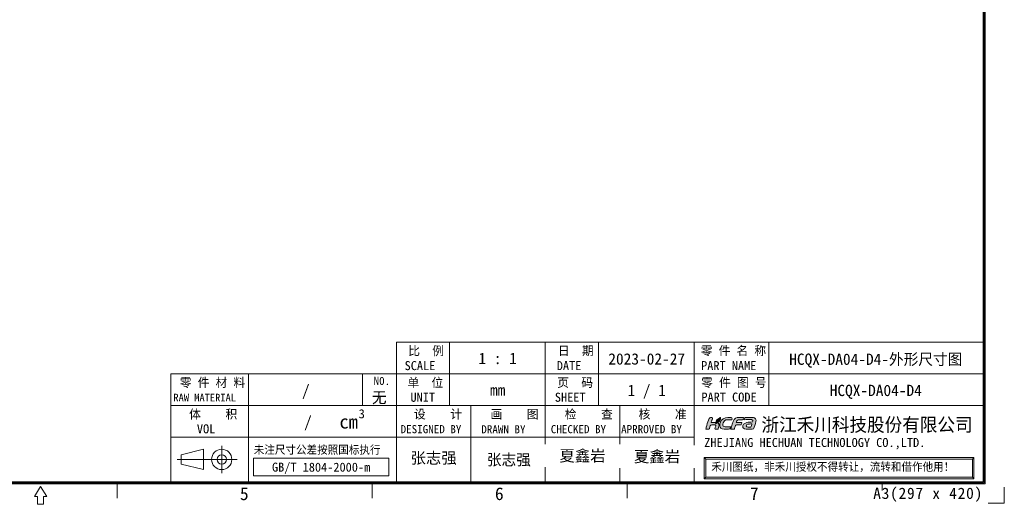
# Model space of a CAD drawing. Header units: millimetres. Extents: x 0 to 427, y 0 to 299.
# Tile 24 of 29: x 209 to 427, y 0 to 107. Entities that reach past the tile are written whole.
import ezdxf
from ezdxf.enums import TextEntityAlignment as Align

# ---------------------------------------------------------------- set-up
doc = ezdxf.new("R2010")
doc.units = ezdxf.units.MM
doc.header["$LTSCALE"] = 23.1
doc.header["$MEASUREMENT"] = 0
doc.layers.get('0').update_dxf_attribs({"lineweight": 18})
for name, color, linetype, lineweight in [('粗实线', 7, 'Continuous', 30), ('细实线层', 7, 'Continuous', 18), ('限高区域④', 3, 'Continuous', 18), ('限高区域⑤', 4, 'Continuous', 18)]:
    doc.layers.add(name, color=color, linetype=linetype, lineweight=lineweight)
doc.styles.add('鸿蒙CAD', font='txt')

# ---------------------------------------------------------------- blocks, each defined once
blk = doc.blocks.new('hcfa')
at = {"layer": '限高区域⑤'}
h = blk.add_hatch(color=164, dxfattribs=at)
edge = h.paths.add_edge_path(flags=0)
edge.add_spline(control_points=[(7.07, 2.36), (6.56, 2.36), (5.94, 2.45), (5.68, 1.95)], knot_values=[0, 0, 0, 0, 1.537659, 1.537659, 1.537659, 1.537659], weights=[1, 1, 1, 1], degree=3, periodic=0)
edge.add_spline(control_points=[(5.68, 1.95), (5.5, 1.6), (5.1, 0.37), (5.04, 0.05)], knot_values=[0, 0, 0, 0, 2.013709, 2.013709, 2.013709, 2.013709], weights=[1, 1, 1, 1], degree=3, periodic=0)
edge.add_line((5.04, 0.05), (5.05, 0))
edge.add_line((5.05, 0), (5.11, -0.03))
edge.add_line((5.11, -0.03), (5.37, -0.03))
edge.add_line((5.37, -0.03), (5.64, -0.03))
edge.add_spline(control_points=[(5.64, -0.03), (5.76, -0.03), (5.74, 0.02), (5.79, 0.22)], knot_values=[0, 0, 0, 0, 0.325713, 0.325713, 0.325713, 0.325713], weights=[1, 1, 1, 1], degree=3, periodic=0)
edge.add_spline(control_points=[(5.79, 0.22), (5.83, 0.33), (5.92, 0.77), (6.02, 0.82)], knot_values=[0, 0, 0, 0, 0.649887, 0.649887, 0.649887, 0.649887], weights=[1, 1, 1, 1], degree=3, periodic=0)
edge.add_spline(control_points=[(6.02, 0.82), (6.12, 0.94), (6.84, 0.81), (7.05, 0.86)], knot_values=[0, 0, 0, 0, 1.042012, 1.042012, 1.042012, 1.042012], weights=[1, 1, 1, 1], degree=3, periodic=0)
edge.add_spline(control_points=[(7.05, 0.86), (7.09, 0.87), (7.11, 0.89), (7.12, 0.92)], knot_values=[0, 0, 0, 0, 0.09894, 0.09894, 0.09894, 0.09894], weights=[1, 1, 1, 1], degree=3, periodic=0)
edge.add_spline(control_points=[(7.12, 0.92), (7.14, 0.97), (7.21, 1.14), (7.21, 1.2)], knot_values=[0, 0, 0, 0, 0.29547, 0.29547, 0.29547, 0.29547], weights=[1, 1, 1, 1], degree=3, periodic=0)
edge.add_spline(control_points=[(7.21, 1.2), (7.21, 1.24), (7.23, 1.29), (7.18, 1.3)], knot_values=[0, 0, 0, 0, 0.12492, 0.12492, 0.12492, 0.12492], weights=[1, 1, 1, 1], degree=3, periodic=0)
edge.add_spline(control_points=[(7.18, 1.3), (6.84, 1.38), (6.46, 1.35), (6.12, 1.32)], knot_values=[0, 0, 0, 0, 1.062134, 1.062134, 1.062134, 1.062134], weights=[1, 1, 1, 1], degree=3, periodic=0)
edge.add_spline(control_points=[(6.12, 1.32), (6.12, 1.37), (6.16, 1.49), (6.17, 1.54)], knot_values=[0, 0, 0, 0, 0.222512, 0.222512, 0.222512, 0.222512], weights=[1, 1, 1, 1], degree=3, periodic=0)
edge.add_line((6.17, 1.54), (6.24, 1.68))
edge.add_line((6.24, 1.68), (6.36, 1.79))
edge.add_line((6.36, 1.79), (6.51, 1.84))
edge.add_line((6.51, 1.84), (6.7, 1.86))
edge.add_line((6.7, 1.86), (6.94, 1.86))
edge.add_line((6.94, 1.86), (7.19, 1.86))
edge.add_spline(control_points=[(7.19, 1.86), (7.31, 1.86), (7.45, 1.84), (7.48, 1.91)], knot_values=[0, 0, 0, 0, 0.307412, 0.307412, 0.307412, 0.307412], weights=[1, 1, 1, 1], degree=3, periodic=0)
edge.add_spline(control_points=[(7.48, 1.91), (7.5, 1.96), (7.57, 2.13), (7.57, 2.19)], knot_values=[0, 0, 0, 0, 0.295458, 0.295458, 0.295458, 0.295458], weights=[1, 1, 1, 1], degree=3, periodic=0)
edge.add_spline(control_points=[(7.57, 2.19), (7.57, 2.25), (7.56, 2.29), (7.49, 2.32)], knot_values=[0, 0, 0, 0, 0.162305, 0.162305, 0.162305, 0.162305], weights=[1, 1, 1, 1], degree=3, periodic=0)
edge.add_spline(control_points=[(7.49, 2.32), (7.38, 2.36), (7.17, 2.36), (7.07, 2.36)], knot_values=[0, 0, 0, 0, 0.4222, 0.4222, 0.4222, 0.4222], weights=[1, 1, 1, 1], degree=3, periodic=0)
edge = h.paths.add_edge_path(flags=0)
edge.add_spline(control_points=[(3.72, 1.65), (4.08, 2.02), (4.83, 1.84), (5.23, 1.86)], knot_values=[0, 0, 0, 0, 1.564995, 1.564995, 1.564995, 1.564995], weights=[1, 1, 1, 1], degree=3, periodic=0)
edge.add_spline(control_points=[(5.23, 1.86), (5.27, 1.86), (5.31, 2.17), (5.2, 2.29)], knot_values=[0, 0, 0, 0, 0.452649, 0.452649, 0.452649, 0.452649], weights=[1, 1, 1, 1], degree=3, periodic=0)
edge.add_spline(control_points=[(5.2, 2.29), (5.15, 2.34), (5.05, 2.36), (4.95, 2.37)], knot_values=[0, 0, 0, 0, 0.26521, 0.26521, 0.26521, 0.26521], weights=[1, 1, 1, 1], degree=3, periodic=0)
edge.add_spline(control_points=[(4.95, 2.37), (4.27, 2.4), (3.51, 2.36), (3.08, 1.72)], knot_values=[0, 0, 0, 0, 2.081034, 2.081034, 2.081034, 2.081034], weights=[1, 1, 1, 1], degree=3, periodic=0)
edge.add_spline(control_points=[(3.08, 1.72), (2.87, 1.41), (2.66, 0.72), (2.88, 0.37)], knot_values=[0, 0, 0, 0, 1.416581, 1.416581, 1.416581, 1.416581], weights=[1, 1, 1, 1], degree=3, periodic=0)
edge.add_spline(control_points=[(2.88, 0.37), (2.95, 0.26), (3.06, 0.13), (3.25, 0.08)], knot_values=[0, 0, 0, 0, 0.485963, 0.485963, 0.485963, 0.485963], weights=[1, 1, 1, 1], degree=3, periodic=0)
edge.add_spline(control_points=[(3.25, 0.08), (3.71, -0.04), (4.59, -0.06), (4.85, 0.08)], knot_values=[0, 0, 0, 0, 1.622869, 1.622869, 1.622869, 1.622869], weights=[1, 1, 1, 1], degree=3, periodic=0)
edge.add_spline(control_points=[(4.85, 0.08), (4.96, 0.13), (5.03, 0.39), (5, 0.47)], knot_values=[0, 0, 0, 0, 0.439849, 0.439849, 0.439849, 0.439849], weights=[1, 1, 1, 1], degree=3, periodic=0)
edge.add_spline(control_points=[(5, 0.47), (4.99, 0.51), (4.61, 0.46), (4.52, 0.46)], knot_values=[0, 0, 0, 0, 0.489965, 0.489965, 0.489965, 0.489965], weights=[1, 1, 1, 1], degree=3, periodic=0)
edge.add_spline(control_points=[(4.52, 0.46), (4.29, 0.45), (3.89, 0.42), (3.69, 0.5)], knot_values=[0, 0, 0, 0, 0.834259, 0.834259, 0.834259, 0.834259], weights=[1, 1, 1, 1], degree=3, periodic=0)
edge.add_spline(control_points=[(3.69, 0.5), (3.51, 0.58), (3.39, 0.62), (3.39, 0.8)], knot_values=[0, 0, 0, 0, 0.459489, 0.459489, 0.459489, 0.459489], weights=[1, 1, 1, 1], degree=3, periodic=0)
edge.add_spline(control_points=[(3.39, 0.8), (3.39, 1.04), (3.54, 1.47), (3.72, 1.65)], knot_values=[0, 0, 0, 0, 0.925524, 0.925524, 0.925524, 0.925524], weights=[1, 1, 1, 1], degree=3, periodic=0)
edge = h.paths.add_edge_path(flags=0)
edge.add_spline(control_points=[(1.07, 1.31), (1.08, 1.43), (1.2, 1.78), (1.24, 1.9)], knot_values=[0, 0, 0, 0, 0.611736, 0.611736, 0.611736, 0.611736], weights=[1, 1, 1, 1], degree=3, periodic=0)
edge.add_spline(control_points=[(1.24, 1.9), (1.26, 1.97), (1.36, 2.23), (1.36, 2.28)], knot_values=[0, 0, 0, 0, 0.393712, 0.393712, 0.393712, 0.393712], weights=[1, 1, 1, 1], degree=3, periodic=0)
edge.add_spline(control_points=[(1.36, 2.28), (1.36, 2.39), (1.07, 2.39), (0.92, 2.35)], knot_values=[0, 0, 0, 0, 0.475712, 0.475712, 0.475712, 0.475712], weights=[1, 1, 1, 1], degree=3, periodic=0)
edge.add_spline(control_points=[(0.92, 2.35), (0.83, 2.31), (0.74, 2.24), (0.68, 2.17)], knot_values=[0, 0, 0, 0, 0.3056, 0.3056, 0.3056, 0.3056], weights=[1, 1, 1, 1], degree=3, periodic=0)
edge.add_spline(control_points=[(0.68, 2.17), (0.61, 2.08), (0.53, 1.93), (0.5, 1.82)], knot_values=[0, 0, 0, 0, 0.395977, 0.395977, 0.395977, 0.395977], weights=[1, 1, 1, 1], degree=3, periodic=0)
edge.add_spline(control_points=[(0.5, 1.82), (0.35, 1.34), (0.22, 0.86), (0.09, 0.38)], knot_values=[0, 0, 0, 0, 1.492002, 1.492002, 1.492002, 1.492002], weights=[1, 1, 1, 1], degree=3, periodic=0)
edge.add_spline(control_points=[(0.09, 0.38), (0.07, 0.32), (-0.01, 0.1), (-0.01, 0.05)], knot_values=[0, 0, 0, 0, 0.349975, 0.349975, 0.349975, 0.349975], weights=[1, 1, 1, 1], degree=3, periodic=0)
edge.add_line((-0.01, 0.05), (0, 0))
edge.add_line((0, 0), (0.06, -0.03))
edge.add_line((0.06, -0.03), (0.32, -0.03))
edge.add_line((0.32, -0.03), (0.59, -0.03))
edge.add_line((0.59, -0.03), (0.66, -0.01))
edge.add_line((0.66, -0.01), (0.7, 0.05))
edge.add_line((0.7, 0.05), (0.75, 0.22))
edge.add_line((0.75, 0.22), (0.82, 0.46))
edge.add_line((0.82, 0.46), (0.89, 0.69))
edge.add_spline(control_points=[(0.89, 0.69), (0.91, 0.76), (0.93, 0.77), (0.99, 0.8)], knot_values=[0, 0, 0, 0, 0.153682, 0.153682, 0.153682, 0.153682], weights=[1, 1, 1, 1], degree=3, periodic=0)
edge.add_spline(control_points=[(0.99, 0.8), (1.12, 0.86), (1.89, 0.9), (1.97, 0.81)], knot_values=[0, 0, 0, 0, 0.989394, 0.989394, 0.989394, 0.989394], weights=[1, 1, 1, 1], degree=3, periodic=0)
edge.add_spline(control_points=[(1.97, 0.81), (2.06, 0.7), (1.94, 0.45), (1.89, 0.3)], knot_values=[0, 0, 0, 0, 0.534984, 0.534984, 0.534984, 0.534984], weights=[1, 1, 1, 1], degree=3, periodic=0)
edge.add_line((1.89, 0.3), (1.83, 0.1))
edge.add_line((1.83, 0.1), (1.83, 0.01))
edge.add_line((1.83, 0.01), (1.86, -0.02))
edge.add_line((1.86, -0.02), (1.9, -0.03))
edge.add_line((1.9, -0.03), (2.14, -0.03))
edge.add_line((2.14, -0.03), (2.39, -0.03))
edge.add_spline(control_points=[(2.39, -0.03), (2.47, -0.03), (2.66, 0.65), (2.66, 0.77)], knot_values=[0, 0, 0, 0, 0.854359, 0.854359, 0.854359, 0.854359], weights=[1, 1, 1, 1], degree=3, periodic=0)
edge.add_spline(control_points=[(2.66, 0.77), (2.66, 0.98), (2.57, 1.1), (2.45, 1.19)], knot_values=[0, 0, 0, 0, 0.485363, 0.485363, 0.485363, 0.485363], weights=[1, 1, 1, 1], degree=3, periodic=0)
edge.add_spline(control_points=[(2.45, 1.19), (2.4, 1.22), (2.34, 1.25), (2.28, 1.27)], knot_values=[0, 0, 0, 0, 0.194624, 0.194624, 0.194624, 0.194624], weights=[1, 1, 1, 1], degree=3, periodic=0)
edge.add_spline(control_points=[(2.28, 1.27), (2.25, 1.27), (2.22, 1.27), (2.19, 1.26)], knot_values=[0, 0, 0, 0, 0.08842, 0.08842, 0.08842, 0.08842], weights=[1, 1, 1, 1], degree=3, periodic=0)
edge.add_spline(control_points=[(2.19, 1.26), (2.15, 1.09), (2.21, 1.14), (2.01, 1.05)], knot_values=[0, 0, 0, 0, 0.30703, 0.30703, 0.30703, 0.30703], weights=[1, 1, 1, 1], degree=3, periodic=0)
edge.add_spline(control_points=[(2.01, 1.05), (1.98, 1.04), (2, 1.04), (1.96, 1.03)], knot_values=[0, 0, 0, 0, 0.060036, 0.060036, 0.060036, 0.060036], weights=[1, 1, 1, 1], degree=3, periodic=0)
edge.add_spline(control_points=[(1.96, 1.03), (1.96, 1.1), (1.99, 1.22), (2.03, 1.33)], knot_values=[0, 0, 0, 0, 0.30846, 0.30846, 0.30846, 0.30846], weights=[1, 1, 1, 1], degree=3, periodic=0)
edge.add_spline(control_points=[(2.03, 1.33), (1.71, 1.37), (1.35, 1.32), (1.07, 1.31)], knot_values=[0, 0, 0, 0, 0.957715, 0.957715, 0.957715, 0.957715], weights=[1, 1, 1, 1], degree=3, periodic=0)
edge = h.paths.add_edge_path(flags=0)
edge.add_spline(control_points=[(9.76, 0.39), (9.93, 0.81), (10.07, 1.5), (10.1, 1.82)], knot_values=[0, 0, 0, 0, 1.476866, 1.476866, 1.476866, 1.476866], weights=[1, 1, 1, 1], degree=3, periodic=0)
edge.add_spline(control_points=[(10.1, 1.82), (10.09, 1.99), (10.01, 2.14), (9.78, 2.25)], knot_values=[0, 0, 0, 0, 0.565204, 0.565204, 0.565204, 0.565204], weights=[1, 1, 1, 1], degree=3, periodic=0)
edge.add_spline(control_points=[(9.78, 2.25), (9.53, 2.38), (9.13, 2.37), (8.82, 2.37)], knot_values=[0, 0, 0, 0, 0.980073, 0.980073, 0.980073, 0.980073], weights=[1, 1, 1, 1], degree=3, periodic=0)
edge.add_spline(control_points=[(8.82, 2.37), (8.55, 2.37), (8.28, 2.37), (8.04, 2.34)], knot_values=[0, 0, 0, 0, 0.776225, 0.776225, 0.776225, 0.776225], weights=[1, 1, 1, 1], degree=3, periodic=0)
edge.add_spline(control_points=[(8.04, 2.34), (7.98, 2.33), (7.9, 2.32), (7.86, 2.29)], knot_values=[0, 0, 0, 0, 0.194586, 0.194586, 0.194586, 0.194586], weights=[1, 1, 1, 1], degree=3, periodic=0)
edge.add_spline(control_points=[(7.86, 2.29), (7.79, 2.25), (7.73, 2), (7.71, 1.93)], knot_values=[0, 0, 0, 0, 0.401562, 0.401562, 0.401562, 0.401562], weights=[1, 1, 1, 1], degree=3, periodic=0)
edge.add_spline(control_points=[(7.71, 1.93), (7.7, 1.89), (7.68, 1.86), (7.72, 1.86)], knot_values=[0, 0, 0, 0, 0.087937, 0.087937, 0.087937, 0.087937], weights=[1, 1, 1, 1], degree=3, periodic=0)
edge.add_spline(control_points=[(7.72, 1.86), (8.06, 1.9), (9.44, 2.11), (9.44, 1.71)], knot_values=[0, 0, 0, 0, 1.829051, 1.829051, 1.829051, 1.829051], weights=[1, 1, 1, 1], degree=3, periodic=0)
edge.add_spline(control_points=[(9.44, 1.71), (9.44, 1.65), (9.43, 1.5), (9.4, 1.48)], knot_values=[0, 0, 0, 0, 0.229888, 0.229888, 0.229888, 0.229888], weights=[1, 1, 1, 1], degree=3, periodic=0)
edge.add_spline(control_points=[(9.4, 1.48), (9.39, 1.47), (9.38, 1.47), (9.36, 1.47)], knot_values=[0, 0, 0, 0, 0.043267, 0.043267, 0.043267, 0.043267], weights=[1, 1, 1, 1], degree=3, periodic=0)
edge.add_spline(control_points=[(9.36, 1.47), (8.99, 1.39), (8.61, 1.41), (8.23, 1.31)], knot_values=[0, 0, 0, 0, 1.144446, 1.144446, 1.144446, 1.144446], weights=[1, 1, 1, 1], degree=3, periodic=0)
edge.add_spline(control_points=[(8.23, 1.31), (8.05, 1.26), (7.85, 1.18), (7.71, 1.07)], knot_values=[0, 0, 0, 0, 0.580179, 0.580179, 0.580179, 0.580179], weights=[1, 1, 1, 1], degree=3, periodic=0)
edge.add_spline(control_points=[(7.71, 1.07), (7.64, 1.01), (7.57, 0.94), (7.52, 0.87)], knot_values=[0, 0, 0, 0, 0.273949, 0.273949, 0.273949, 0.273949], weights=[1, 1, 1, 1], degree=3, periodic=0)
edge.add_spline(control_points=[(7.52, 0.87), (7.44, 0.72), (7.38, 0.48), (7.47, 0.32)], knot_values=[0, 0, 0, 0, 0.568587, 0.568587, 0.568587, 0.568587], weights=[1, 1, 1, 1], degree=3, periodic=0)
edge.add_spline(control_points=[(7.47, 0.32), (7.5, 0.28), (7.53, 0.24), (7.57, 0.21)], knot_values=[0, 0, 0, 0, 0.150189, 0.150189, 0.150189, 0.150189], weights=[1, 1, 1, 1], degree=3, periodic=0)
edge.add_spline(control_points=[(7.57, 0.21), (7.78, -0.01), (8.48, -0.04), (8.78, -0.02)], knot_values=[0, 0, 0, 0, 1.257613, 1.257613, 1.257613, 1.257613], weights=[1, 1, 1, 1], degree=3, periodic=0)
edge.add_spline(control_points=[(8.78, -0.02), (8.82, -0.02), (8.85, -0.02), (8.96, -0.01)], knot_values=[0, 0, 0, 0, 0.175069, 0.175069, 0.175069, 0.175069], weights=[1, 1, 1, 1], degree=3, periodic=0)
edge.add_spline(control_points=[(8.96, -0.01), (8.96, -0.01), (8.95, -0.04), (8.95, -0.04)], knot_values=[0, 0, 0, 0, 0.027876, 0.027876, 0.027876, 0.027876], weights=[1, 1, 1, 1], degree=3, periodic=0)
edge.add_spline(control_points=[(8.95, -0.04), (8.95, -0.04), (8.95, -0.04), (8.96, -0.04)], knot_values=[0, 0, 0, 0, 0.003955, 0.003955, 0.003955, 0.003955], weights=[1, 1, 1, 1], degree=3, periodic=0)
edge.add_spline(control_points=[(8.96, -0.04), (9.17, -0.04), (9.51, -0.01), (9.57, 0.04)], knot_values=[0, 0, 0, 0, 0.620186, 0.620186, 0.620186, 0.620186], weights=[1, 1, 1, 1], degree=3, periodic=0)
edge.add_spline(control_points=[(9.57, 0.04), (9.64, 0.1), (9.72, 0.29), (9.76, 0.39)], knot_values=[0, 0, 0, 0, 0.400766, 0.400766, 0.400766, 0.400766], weights=[1, 1, 1, 1], degree=3, periodic=0)
edge = h.paths.add_edge_path(flags=0)
edge.add_spline(control_points=[(9.27, 1.06), (9.24, 0.91), (9.12, 0.54), (9.07, 0.41)], knot_values=[0, 0, 0, 0, 0.674769, 0.674769, 0.674769, 0.674769], weights=[1, 1, 1, 1], degree=3, periodic=0)
edge.add_spline(control_points=[(9.07, 0.41), (8.88, 0.41), (8.11, 0.36), (8.11, 0.65)], knot_values=[0, 0, 0, 0, 1.063898, 1.063898, 1.063898, 1.063898], weights=[1, 1, 1, 1], degree=3, periodic=0)
edge.add_spline(control_points=[(8.11, 0.65), (8.11, 0.76), (8.19, 0.85), (8.26, 0.9)], knot_values=[0, 0, 0, 0, 0.307152, 0.307152, 0.307152, 0.307152], weights=[1, 1, 1, 1], degree=3, periodic=0)
edge.add_spline(control_points=[(8.26, 0.9), (8.43, 1.01), (9.09, 1.06), (9.27, 1.06)], knot_values=[0, 0, 0, 0, 1.034719, 1.034719, 1.034719, 1.034719], weights=[1, 1, 1, 1], degree=3, periodic=0)
h = blk.add_hatch(color=82, dxfattribs=at)
edge = h.paths.add_edge_path(flags=0)
edge.add_spline(control_points=[(2.71, 1.97), (2.54, 1.64), (2.3, 1.69), (2.12, 1.4)], knot_values=[0, 0, 0, 0, 0.82939, 0.82939, 0.82939, 0.82939], weights=[1, 1, 1, 1], degree=3, periodic=0)
edge.add_spline(control_points=[(2.12, 1.4), (2.08, 1.35), (2.02, 1.18), (2.02, 1.11)], knot_values=[0, 0, 0, 0, 0.312404, 0.312404, 0.312404, 0.312404], weights=[1, 1, 1, 1], degree=3, periodic=0)
edge.add_spline(control_points=[(2.02, 1.11), (2.03, 1.11), (2.03, 1.11), (2.04, 1.12)], knot_values=[0, 0, 0, 0, 0.027389, 0.027389, 0.027389, 0.027389], weights=[1, 1, 1, 1], degree=3, periodic=0)
edge.add_spline(control_points=[(2.04, 1.12), (2.14, 1.16), (2.1, 1.13), (2.13, 1.24)], knot_values=[0, 0, 0, 0, 0.167444, 0.167444, 0.167444, 0.167444], weights=[1, 1, 1, 1], degree=3, periodic=0)
edge.add_spline(control_points=[(2.13, 1.24), (2.14, 1.27), (2.14, 1.28), (2.15, 1.31)], knot_values=[0, 0, 0, 0, 0.070921, 0.070921, 0.070921, 0.070921], weights=[1, 1, 1, 1], degree=3, periodic=0)
edge.add_spline(control_points=[(2.15, 1.31), (2.51, 1.32), (2.84, 1.56), (2.9, 1.92)], knot_values=[0, 0, 0, 0, 1.055102, 1.055102, 1.055102, 1.055102], weights=[1, 1, 1, 1], degree=3, periodic=0)
edge.add_spline(control_points=[(2.9, 1.92), (2.91, 1.98), (2.92, 2.04), (2.92, 2.11)], knot_values=[0, 0, 0, 0, 0.188525, 0.188525, 0.188525, 0.188525], weights=[1, 1, 1, 1], degree=3, periodic=0)
edge.add_spline(control_points=[(2.92, 2.11), (2.92, 2.11), (2.92, 2.25), (2.92, 2.25)], knot_values=[0, 0, 0, 0, 0.144713, 0.144713, 0.144713, 0.144713], weights=[1, 1, 1, 1], degree=3, periodic=0)
edge.add_spline(control_points=[(2.92, 2.25), (2.92, 2.29), (2.92, 2.32), (2.92, 2.37)], knot_values=[0, 0, 0, 0, 0.119576, 0.119576, 0.119576, 0.119576], weights=[1, 1, 1, 1], degree=3, periodic=0)
edge.add_spline(control_points=[(2.92, 2.37), (2.87, 2.37), (2.88, 2.33), (2.79, 2.25)], knot_values=[0, 0, 0, 0, 0.180649, 0.180649, 0.180649, 0.180649], weights=[1, 1, 1, 1], degree=3, periodic=0)
edge.add_spline(control_points=[(2.79, 2.25), (2.66, 2.14), (2.52, 2.13), (2.35, 2.01)], knot_values=[0, 0, 0, 0, 0.50668, 0.50668, 0.50668, 0.50668], weights=[1, 1, 1, 1], degree=3, periodic=0)
edge.add_spline(control_points=[(2.35, 2.01), (2.26, 1.95), (2.18, 1.87), (2.13, 1.77)], knot_values=[0, 0, 0, 0, 0.326484, 0.326484, 0.326484, 0.326484], weights=[1, 1, 1, 1], degree=3, periodic=0)
edge.add_spline(control_points=[(2.13, 1.77), (2.11, 1.72), (2.08, 1.67), (2.07, 1.6)], knot_values=[0, 0, 0, 0, 0.179769, 0.179769, 0.179769, 0.179769], weights=[1, 1, 1, 1], degree=3, periodic=0)
edge.add_spline(control_points=[(2.07, 1.6), (2.07, 1.59), (2.05, 1.39), (2.08, 1.39)], knot_values=[0, 0, 0, 0, 0.221687, 0.221687, 0.221687, 0.221687], weights=[1, 1, 1, 1], degree=3, periodic=0)
edge.add_spline(control_points=[(2.08, 1.39), (2.1, 1.46), (2.17, 1.57), (2.3, 1.65)], knot_values=[0, 0, 0, 0, 0.3504, 0.3504, 0.3504, 0.3504], weights=[1, 1, 1, 1], degree=3, periodic=0)
edge.add_spline(control_points=[(2.3, 1.65), (2.49, 1.77), (2.61, 1.83), (2.71, 1.97)], knot_values=[0, 0, 0, 0, 0.521681, 0.521681, 0.521681, 0.521681], weights=[1, 1, 1, 1], degree=3, periodic=0)
at = {"layer": '限高区域④', "color": 164}
for points, knots in [([(-0.01, 0.05), (-0.01, 0.02), (-0.01, -0.03), (0.06, -0.03), (0.06, -0.03), (0.06, -0.03), (0.59, -0.03), (0.59, -0.03), (0.59, -0.03), (0.71, -0.03), (0.72, 0.1), (0.75, 0.22), (0.75, 0.22), (0.75, 0.22), (0.89, 0.69), (0.89, 0.69), (0.89, 0.69), (0.91, 0.76), (0.93, 0.77), (0.99, 0.8), (0.99, 0.8), (1.12, 0.86), (1.89, 0.9), (1.97, 0.81), (1.97, 0.81), (2.06, 0.7), (1.94, 0.45), (1.89, 0.3), (1.89, 0.3), (1.87, 0.21), (1.75, -0.03), (1.9, -0.03), (1.9, -0.03), (1.9, -0.03), (2.39, -0.03), (2.39, -0.03), (2.39, -0.03), (2.47, -0.03), (2.66, 0.65), (2.66, 0.77), (2.66, 0.77), (2.66, 0.98), (2.57, 1.1), (2.45, 1.19), (2.45, 1.19), (2.4, 1.22), (2.34, 1.25), (2.28, 1.27), (2.28, 1.27), (2.25, 1.27), (2.22, 1.27), (2.19, 1.26), (2.19, 1.26), (2.15, 1.09), (2.21, 1.14), (2.01, 1.05), (2.01, 1.05), (1.98, 1.04), (2, 1.04), (1.96, 1.03), (1.96, 1.03), (1.96, 1.1), (1.99, 1.22), (2.03, 1.33), (2.03, 1.33), (1.71, 1.37), (1.35, 1.32), (1.07, 1.31), (1.07, 1.31), (1.08, 1.43), (1.2, 1.78), (1.24, 1.9), (1.24, 1.9), (1.26, 1.97), (1.36, 2.23), (1.36, 2.28), (1.36, 2.28), (1.36, 2.39), (1.07, 2.39), (0.92, 2.35), (0.92, 2.35), (0.83, 2.31), (0.74, 2.24), (0.68, 2.17), (0.68, 2.17), (0.61, 2.08), (0.53, 1.93), (0.5, 1.82), (0.5, 1.82), (0.35, 1.34), (0.22, 0.86), (0.09, 0.38), (0.09, 0.38), (0.07, 0.32), (-0.01, 0.1), (-0.01, 0.05)], [0, 0, 0, 0, 0.447956, 0.447956, 0.447956, 0.447956, 0.895911, 0.895911, 0.895911, 0.895911, 1.343867, 1.343867, 1.343867, 1.343867, 1.791822, 1.791822, 1.791822, 1.791822, 2.239778, 2.239778, 2.239778, 2.239778, 2.687733, 2.687733, 2.687733, 2.687733, 3.135689, 3.135689, 3.135689, 3.135689, 3.583645, 3.583645, 3.583645, 3.583645, 4.0316, 4.0316, 4.0316, 4.0316, 4.479556, 4.479556, 4.479556, 4.479556, 4.927511, 4.927511, 4.927511, 4.927511, 5.375467, 5.375467, 5.375467, 5.375467, 5.823423, 5.823423, 5.823423, 5.823423, 6.271378, 6.271378, 6.271378, 6.271378, 6.719334, 6.719334, 6.719334, 6.719334, 7.167289, 7.167289, 7.167289, 7.167289, 7.615245, 7.615245, 7.615245, 7.615245, 8.0632, 8.0632, 8.0632, 8.0632, 8.511156, 8.511156, 8.511156, 8.511156, 8.959112, 8.959112, 8.959112, 8.959112, 9.407067, 9.407067, 9.407067, 9.407067, 9.855023, 9.855023, 9.855023, 9.855023, 10.302978, 10.302978, 10.302978, 10.302978, 11.198889, 11.198889, 11.198889, 11.198889]), ([(2.88, 0.37), (2.95, 0.26), (3.06, 0.13), (3.25, 0.08), (3.25, 0.08), (3.71, -0.04), (4.59, -0.06), (4.85, 0.08), (4.85, 0.08), (4.96, 0.13), (5.03, 0.39), (5, 0.47), (5, 0.47), (4.99, 0.51), (4.61, 0.46), (4.52, 0.46), (4.52, 0.46), (4.29, 0.45), (3.89, 0.42), (3.69, 0.5), (3.69, 0.5), (3.51, 0.58), (3.39, 0.62), (3.39, 0.8), (3.39, 0.8), (3.39, 1.04), (3.54, 1.47), (3.72, 1.65), (3.72, 1.65), (4.08, 2.02), (4.83, 1.84), (5.23, 1.86), (5.23, 1.86), (5.27, 1.86), (5.31, 2.17), (5.2, 2.29), (5.2, 2.29), (5.15, 2.34), (5.05, 2.36), (4.95, 2.37), (4.95, 2.37), (4.27, 2.4), (3.51, 2.36), (3.08, 1.72), (3.08, 1.72), (2.87, 1.41), (2.66, 0.72), (2.88, 0.37)], [0, 0, 0, 0, 0.839975, 0.839975, 0.839975, 0.839975, 1.679949, 1.679949, 1.679949, 1.679949, 2.519924, 2.519924, 2.519924, 2.519924, 3.359898, 3.359898, 3.359898, 3.359898, 4.199873, 4.199873, 4.199873, 4.199873, 5.039847, 5.039847, 5.039847, 5.039847, 5.879822, 5.879822, 5.879822, 5.879822, 6.719796, 6.719796, 6.719796, 6.719796, 7.559771, 7.559771, 7.559771, 7.559771, 8.399745, 8.399745, 8.399745, 8.399745, 9.23972, 9.23972, 9.23972, 9.23972, 10.919669, 10.919669, 10.919669, 10.919669]), ([(5.04, 0.05), (5.04, 0.02), (5.04, -0.03), (5.11, -0.03), (5.11, -0.03), (5.11, -0.03), (5.64, -0.03), (5.64, -0.03), (5.64, -0.03), (5.76, -0.03), (5.74, 0.02), (5.79, 0.22), (5.79, 0.22), (5.83, 0.33), (5.92, 0.77), (6.02, 0.82), (6.02, 0.82), (6.12, 0.94), (6.84, 0.81), (7.05, 0.86), (7.05, 0.86), (7.09, 0.87), (7.11, 0.89), (7.12, 0.92), (7.12, 0.92), (7.14, 0.97), (7.21, 1.14), (7.21, 1.2), (7.21, 1.2), (7.21, 1.24), (7.23, 1.29), (7.18, 1.3), (7.18, 1.3), (6.84, 1.38), (6.46, 1.35), (6.12, 1.32), (6.12, 1.32), (6.12, 1.37), (6.16, 1.49), (6.17, 1.54), (6.17, 1.54), (6.24, 1.77), (6.43, 1.86), (6.7, 1.86), (6.7, 1.86), (6.7, 1.86), (7.19, 1.86), (7.19, 1.86), (7.19, 1.86), (7.31, 1.86), (7.45, 1.84), (7.48, 1.91), (7.48, 1.91), (7.5, 1.96), (7.57, 2.13), (7.57, 2.19), (7.57, 2.19), (7.57, 2.25), (7.56, 2.29), (7.49, 2.32), (7.49, 2.32), (7.38, 2.36), (7.17, 2.36), (7.07, 2.36), (7.07, 2.36), (6.56, 2.36), (5.94, 2.45), (5.68, 1.95), (5.68, 1.95), (5.5, 1.6), (5.1, 0.37), (5.04, 0.05)], [0, 0, 0, 0, 0.541079, 0.541079, 0.541079, 0.541079, 1.082157, 1.082157, 1.082157, 1.082157, 1.623236, 1.623236, 1.623236, 1.623236, 2.164314, 2.164314, 2.164314, 2.164314, 2.705393, 2.705393, 2.705393, 2.705393, 3.246471, 3.246471, 3.246471, 3.246471, 3.78755, 3.78755, 3.78755, 3.78755, 4.328628, 4.328628, 4.328628, 4.328628, 4.869707, 4.869707, 4.869707, 4.869707, 5.410785, 5.410785, 5.410785, 5.410785, 5.951864, 5.951864, 5.951864, 5.951864, 6.492942, 6.492942, 6.492942, 6.492942, 7.034021, 7.034021, 7.034021, 7.034021, 7.575099, 7.575099, 7.575099, 7.575099, 8.116178, 8.116178, 8.116178, 8.116178, 8.657256, 8.657256, 8.657256, 8.657256, 9.198335, 9.198335, 9.198335, 9.198335, 10.280492, 10.280492, 10.280492, 10.280492]), ([(10.1, 1.82), (10.07, 1.5), (9.93, 0.81), (9.76, 0.39), (9.76, 0.39), (9.72, 0.29), (9.64, 0.1), (9.57, 0.04), (9.57, 0.04), (9.51, -0.01), (9.17, -0.04), (8.96, -0.04), (8.96, -0.04), (8.95, -0.04), (8.95, -0.04), (8.95, -0.04), (8.95, -0.04), (8.95, -0.04), (8.96, -0.01), (8.96, -0.01), (8.96, -0.01), (8.85, -0.02), (8.82, -0.02), (8.78, -0.02), (8.78, -0.02), (8.48, -0.04), (7.78, -0.01), (7.57, 0.21), (7.57, 0.21), (7.53, 0.24), (7.5, 0.28), (7.47, 0.32), (7.47, 0.32), (7.38, 0.48), (7.44, 0.72), (7.52, 0.87), (7.52, 0.87), (7.57, 0.94), (7.64, 1.01), (7.71, 1.07), (7.71, 1.07), (7.85, 1.18), (8.05, 1.26), (8.23, 1.31), (8.23, 1.31), (8.61, 1.41), (8.99, 1.39), (9.36, 1.47), (9.36, 1.47), (9.38, 1.47), (9.39, 1.47), (9.4, 1.48), (9.4, 1.48), (9.43, 1.5), (9.44, 1.65), (9.44, 1.71), (9.44, 1.71), (9.44, 2.11), (8.06, 1.9), (7.72, 1.86), (7.72, 1.86), (7.68, 1.86), (7.7, 1.89), (7.71, 1.93), (7.71, 1.93), (7.73, 2), (7.79, 2.25), (7.86, 2.29), (7.86, 2.29), (7.9, 2.32), (7.98, 2.33), (8.04, 2.34), (8.04, 2.34), (8.28, 2.37), (8.55, 2.37), (8.82, 2.37), (8.82, 2.37), (9.13, 2.37), (9.53, 2.38), (9.78, 2.25), (9.78, 2.25), (10.01, 2.14), (10.09, 1.99), (10.1, 1.82)], [0, 0, 0, 0, 0.530859, 0.530859, 0.530859, 0.530859, 1.061719, 1.061719, 1.061719, 1.061719, 1.592578, 1.592578, 1.592578, 1.592578, 2.123437, 2.123437, 2.123437, 2.123437, 2.654297, 2.654297, 2.654297, 2.654297, 3.185156, 3.185156, 3.185156, 3.185156, 3.716015, 3.716015, 3.716015, 3.716015, 4.246875, 4.246875, 4.246875, 4.246875, 4.777734, 4.777734, 4.777734, 4.777734, 5.308593, 5.308593, 5.308593, 5.308593, 5.839453, 5.839453, 5.839453, 5.839453, 6.370312, 6.370312, 6.370312, 6.370312, 6.901171, 6.901171, 6.901171, 6.901171, 7.432031, 7.432031, 7.432031, 7.432031, 7.96289, 7.96289, 7.96289, 7.96289, 8.493749, 8.493749, 8.493749, 8.493749, 9.024609, 9.024609, 9.024609, 9.024609, 9.555468, 9.555468, 9.555468, 9.555468, 10.086327, 10.086327, 10.086327, 10.086327, 10.617187, 10.617187, 10.617187, 10.617187, 11.678906, 11.678906, 11.678906, 11.678906]), ([(9.07, 0.41), (8.88, 0.41), (8.11, 0.36), (8.11, 0.65), (8.11, 0.65), (8.11, 0.76), (8.19, 0.85), (8.26, 0.9), (8.26, 0.9), (8.43, 1.01), (9.09, 1.06), (9.27, 1.06), (9.27, 1.06), (9.24, 0.91), (9.12, 0.54), (9.07, 0.41)], [0, 0, 0, 0, 0.606721, 0.606721, 0.606721, 0.606721, 1.213442, 1.213442, 1.213442, 1.213442, 1.820163, 1.820163, 1.820163, 1.820163, 3.033606, 3.033606, 3.033606, 3.033606])]:
    blk.add_open_spline(points, degree=3, knots=knots, dxfattribs=at)
at = {"layer": '限高区域④', "color": 82}
blk.add_open_spline([(2.02, 1.11), (2.03, 1.11), (2.03, 1.11), (2.04, 1.12), (2.04, 1.12), (2.14, 1.16), (2.1, 1.13), (2.13, 1.24), (2.13, 1.24), (2.14, 1.27), (2.14, 1.28), (2.15, 1.31), (2.15, 1.31), (2.51, 1.32), (2.84, 1.56), (2.9, 1.92), (2.9, 1.92), (2.91, 1.98), (2.92, 2.04), (2.92, 2.11), (2.92, 2.11), (2.92, 2.11), (2.92, 2.25), (2.92, 2.25), (2.92, 2.25), (2.92, 2.29), (2.92, 2.32), (2.92, 2.37), (2.92, 2.37), (2.87, 2.37), (2.88, 2.33), (2.79, 2.25), (2.79, 2.25), (2.66, 2.14), (2.52, 2.13), (2.35, 2.01), (2.35, 2.01), (2.26, 1.95), (2.18, 1.87), (2.13, 1.77), (2.13, 1.77), (2.11, 1.72), (2.08, 1.67), (2.07, 1.6), (2.07, 1.6), (2.07, 1.59), (2.05, 1.39), (2.08, 1.39), (2.08, 1.39), (2.1, 1.46), (2.17, 1.57), (2.3, 1.65), (2.3, 1.65), (2.49, 1.77), (2.61, 1.83), (2.71, 1.97), (2.71, 1.97), (2.54, 1.64), (2.3, 1.69), (2.12, 1.4), (2.12, 1.4), (2.08, 1.35), (2.02, 1.18), (2.02, 1.11)], degree=3, knots=[0, 0, 0, 0, 0.303347, 0.303347, 0.303347, 0.303347, 0.606694, 0.606694, 0.606694, 0.606694, 0.910042, 0.910042, 0.910042, 0.910042, 1.213389, 1.213389, 1.213389, 1.213389, 1.516736, 1.516736, 1.516736, 1.516736, 1.820083, 1.820083, 1.820083, 1.820083, 2.12343, 2.12343, 2.12343, 2.12343, 2.426777, 2.426777, 2.426777, 2.426777, 2.730125, 2.730125, 2.730125, 2.730125, 3.033472, 3.033472, 3.033472, 3.033472, 3.336819, 3.336819, 3.336819, 3.336819, 3.640166, 3.640166, 3.640166, 3.640166, 3.943513, 3.943513, 3.943513, 3.943513, 4.24686, 4.24686, 4.24686, 4.24686, 4.550208, 4.550208, 4.550208, 4.550208, 5.156902, 5.156902, 5.156902, 5.156902], dxfattribs=at)
blk = doc.blocks.new('Plastic_A3')
at = {"layer": '细实线层'}
for p, q in [((647.81, 629.11), (647.81, 339.15)), ((648.03, 629.33), (648.03, 338.92)), ((648.26, 629.56), (648.26, 338.7)), ((647.81, 370.07), (517.81, 370.07)), ((517.81, 370.07), (517.81, 339.15)), ((529.6, 356.07), (529.6, 370.07)), ((550.81, 370.07), (550.81, 339.15)), ((562.6, 356.07), (562.6, 370.07)), ((583.81, 370.07), (583.81, 339.15)), ((600.31, 370.07), (600.31, 356.07)), ((647.81, 363.07), (467.84, 363.07)), ((467.84, 363.07), (467.84, 339.15)), ((485.08, 339.15), (485.08, 363.07)), ((510.31, 363.07), (510.31, 356.07)), ((647.81, 356.07), (467.84, 356.07)), ((534.31, 356.07), (534.31, 339.15)), ((567.31, 356.07), (567.31, 339.15)), ((583.81, 349.07), (467.84, 349.07)), ((479.11, 347.12), (479.11, 341.07)), ((470.16, 345.17), (475.04, 346.38)), ((470.16, 345.17), (470.16, 343.08)), ((475.04, 346.38), (475.04, 341.87)), ((469.26, 344.12), (482.51, 344.12)), ((470.16, 343.08), (475.04, 341.87)), ((586.34, 344.21), (585.99, 344.57)), ((645.78, 344.57), (645.43, 344.21)), ((648.26, 338.7), (229.71, 338.7)), ((648.03, 338.92), (229.93, 338.92)), ((647.81, 339.15), (230.16, 339.15)), ((438.98, 338.13), (437.63, 335.87)), ((440.34, 335.87), (438.98, 338.13)), ((455.93, 338.92), (455.93, 335.53)), ((512.43, 338.92), (512.43, 335.53)), ((568.93, 338.92), (568.93, 335.53)), ((585.99, 339.83), (586.34, 340.18)), ((625.43, 338.92), (625.43, 337.23)), ((645.78, 339.83), (645.43, 340.18)), ((652.5, 334.46), (652.5, 337.99)), ((437.63, 335.87), (438.3, 335.87)), ((438.3, 335.87), (438.3, 334.18)), ((438.3, 334.18), (439.66, 334.18)), ((439.66, 335.87), (440.34, 335.87)), ((439.66, 334.18), (439.66, 335.87)), ((652.5, 334.46), (648.96, 334.46))]:
    blk.add_line(p, q, dxfattribs=at)
for points in [[(486.17, 344.37), (516.17, 344.37), (516.17, 340.52), (486.17, 340.52)], [(585.99, 344.57), (645.78, 344.57), (645.78, 339.83), (585.99, 339.83)], [(586.34, 344.21), (645.43, 344.21), (645.43, 340.18), (586.34, 340.18)]]:
    blk.add_lwpolyline(points, close=True, dxfattribs=at)
for radius in [2.25, 1.04]:
    blk.add_circle((479.11, 344.12), radius, dxfattribs=at)
at = {"layer": '细实线层', "xscale": 1.1, "yscale": 1.1, "zscale": 1.1}
blk.add_blockref('hcfa', (586.38, 350.83), dxfattribs=at)
at = {"layer": '细实线层', "style": '鸿蒙CAD'}
for s, height, p in [('SCALE', 2, (519.63, 363.89)), ('DATE', 2, (553.35, 363.89)), ('N0.', 1.8, (512.76, 360.61)), ('UNIT', 2, (520.93, 356.89)), ('SHEET', 2, (552.92, 356.89)), ('3', 2, (509.46, 353.23)), ('浙江禾川科技股份有限公司', 3, (598.69, 350.31)), ('VOL', 2, (473.61, 349.89)), ('cm', 3, (505.2, 350.96)), ('未注尺寸公差按照国标执行', 1.8, (486.21, 345.36)), ('5', 2.82, (483.15, 335.11)), ('6', 2.82, (539.65, 335.11)), ('7', 2.82, (596.15, 335.11))]:
    blk.add_text(s, height=height, dxfattribs=at).set_placement(p)
for s, insert, char_height, width, attachment_point in [('比  例', (520.44, 366.97), 2, 9.1295, 7), ('日  期', (553.59, 366.97), 2, 11.0714, 7), ('零 件 名 称', (585.25, 366.97), 2, 22.0446, 7), ('PART NAME', (585.32, 363.89), 2, 19.0714, 7), ('零 件 材 料', (469.83, 359.93), 2, 22.0446, 7), ('单  位', (520.27, 359.93), 2, 9.7857, 7), ('页  码', (553.46, 359.93), 2, 9.3482, 7), ('零 件 图 号', (585.35, 359.93), 2, 21.9509, 7), ('RAW MATERIAL', (468.4, 356.96), 1.7, 22.3714, 7), ('PART CODE', (585.38, 356.89), 2, 18.4286, 7), ('体    积', (471.89, 352.93), 2, 16.9866, 7), ('设    计', (521.71, 352.93), 2, 16.7366, 7), ('画    图', (538.67, 352.93), 2, 16.1429, 7), ('检    查', (555.12, 352.93), 2, 16.9866, 7), ('核    准', (571.47, 352.93), 2, 16.7366, 7), ('DESIGNED BY', (518.74, 349.89), 1.8, 21.2143, 7), ('DRAWN BY', (536.62, 349.89), 1.8, 17.7857, 7), ('CHECKED BY', (552.02, 349.89), 1.8, 20.3571, 7), ('APRROVED BY ', (567.6, 349.89), 1.8, 23.7857, 7), ('ZHEJIANG HECHUAN TECHNOLOGY CO.,LTD.', (586.02, 346.35), 2, 83.0571, 7), ('禾川图纸，非禾川授权不得转让，流转和借作他用！', (587.59, 343.38), 1.8, 60.2172, 1), ('{\\T1.1;A3(297 x 420)}', (623.46, 337.87), 2.5, 26.2712, 1)]:
    blk.add_mtext(s, dxfattribs=dict(at, insert=insert, char_height=char_height, width=width, attachment_point=attachment_point))
for tag, p in [('V1.0', (231.67, 610.16)), ('XXXN', (538.26, 343))]:
    blk.add_attdef(tag, p, '', height=2.5, dxfattribs=at)
for tag, height, p in [('XXXE', 2.5, (540.24, 365.07)), ('XXXC', 2.5, (573.27, 365.07)), ('XXXA', 2.5, (624.03, 365.07)), ('XXXG', 2.5, (497.76, 358.07)), ('mm', 2.5, (540.24, 358.07)), ('XXXD', 2.5, (573.27, 358.07)), ('XXXB', 2.5, (624.03, 358.07)), ('XXXK', 2, (514.01, 357.04)), ('XXXM', 2.5, (501.13, 341.19))]:
    blk.add_attdef(tag, text='', height=height, dxfattribs=at).set_placement(p, align=Align.CENTER)
blk.add_attdef('XXXJ', text='', height=2.5, dxfattribs=at).set_placement((503.31, 352.09), align=Align.MIDDLE_RIGHT)

msp = doc.modelspace()

# ---------------------------------------------------------------- block references
at = {"layer": '细实线层'}
ref = msp.add_blockref('Plastic_A3', (-225.393, -334.482), dxfattribs=at)
ref.add_attrib('XXXA', 'HCQX-DA04-D4-外形尺寸图', dxfattribs={"layer": '粗实线', "height": 2.5, "style": '鸿蒙CAD'}).set_placement((398.633, 33.082), align=Align.TOP_CENTER)
ref.add_attrib('XXXB', 'HCQX-DA04-D4', dxfattribs={"layer": '粗实线', "height": 2.5, "style": '鸿蒙CAD'}).set_placement((398.633, 26.17), align=Align.TOP_CENTER)
ref.add_attrib('XXXC', '2023-02-27', dxfattribs={"layer": '粗实线', "height": 2.5, "style": '鸿蒙CAD'}).set_placement((347.875, 33.139), align=Align.TOP_CENTER)
ref.add_attrib('XXXD', '1 / 1', dxfattribs={"layer": '粗实线', "height": 2.5, "style": '鸿蒙CAD'}).set_placement((347.875, 26.169), align=Align.TOP_CENTER)
ref.add_attrib('mm', 'mm', dxfattribs={"layer": '粗实线', "height": 2.5, "style": '鸿蒙CAD'}).set_placement((314.851, 26.274), align=Align.TOP_CENTER)
ref.add_attrib('XXXE', '1 : 1', dxfattribs={"layer": '粗实线', "height": 2.5, "style": '鸿蒙CAD'}).set_placement((314.851, 33.253), align=Align.TOP_CENTER)
ref.add_attrib('XXXN', '张志强', dxfattribs={"layer": '粗实线', "height": 2.5, "style": '鸿蒙CAD'}).set_placement((312.462, 10.832), align=Align.TOP_LEFT)
ref.add_attrib('XXXK', '无', dxfattribs={"layer": '粗实线', "height": 2.5, "style": '鸿蒙CAD'}).set_placement((288.615, 24.608), align=Align.TOP_CENTER)
ref.add_attrib('XXXG', '/', dxfattribs={"layer": '粗实线', "height": 2.5, "style": '鸿蒙CAD'}).set_placement((272.364, 26.163), align=Align.TOP_CENTER)
ref.add_attrib('XXXJ', '/', dxfattribs={"layer": '粗实线', "height": 2.5, "style": '鸿蒙CAD'}).set_placement((273.671, 19.187), align=Align.TOP_RIGHT)
ref.add_attrib('XXXM', 'GB/T 1804-2000-m', dxfattribs={"layer": '粗实线', "height": 2, "style": '鸿蒙CAD'}).set_placement((275.736, 8.924), align=Align.TOP_CENTER)

# ---------------------------------------------------------------- texts
at = {"insert": (292.412, 11.218), "char_height": 2.5, "width": 16.5, "attachment_point": 1}
msp.add_mtext('\\pxqc;{\\fSimSun|b0|i0|c134|p0;张志强}', dxfattribs=at)

# ---------------------------------------------------------------- next in the draw order: texts
at = {"insert": (325.412, 11.694), "char_height": 2.5, "width": 16.5, "attachment_point": 1, "bg_fill": 2}
msp.add_mtext('\\pxqc;{\\fSimSun|b0|i0|c134|p0;夏鑫岩}', dxfattribs=at)

# ---------------------------------------------------------------- next in the draw order: texts
at = {"insert": (341.912, 11.517), "char_height": 2.5, "width": 16.5, "attachment_point": 1, "bg_fill": 2}
msp.add_mtext('\\pxqc;{\\fSimSun|b0|i0|c134|p0;夏鑫岩}', dxfattribs=at)

doc.saveas('drawing.dxf')
